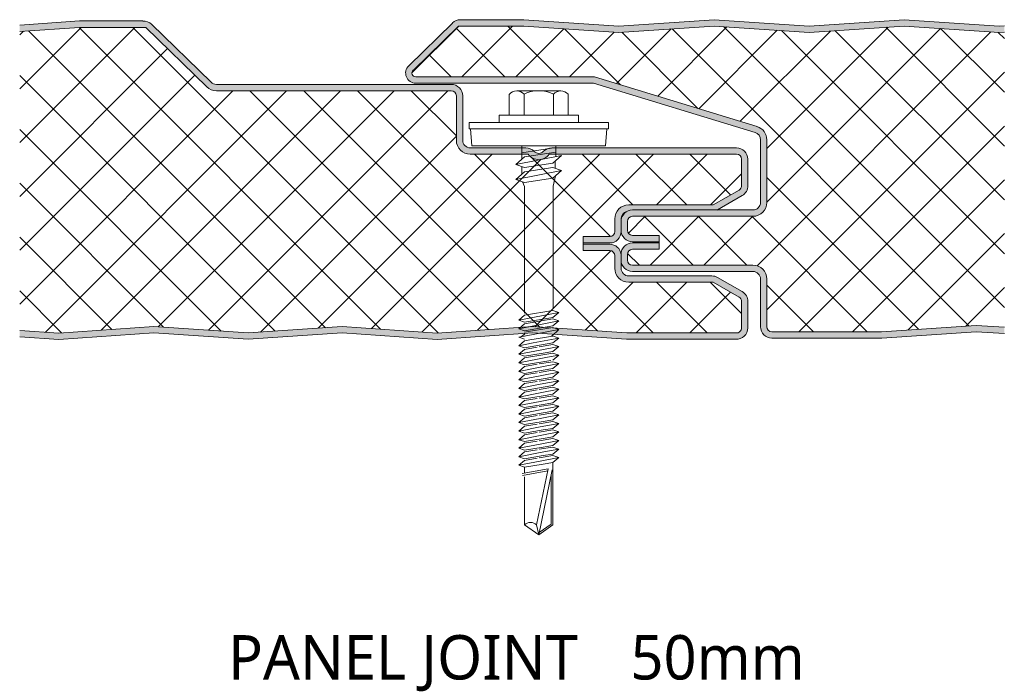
# Model space of a CAD drawing. Header units: millimetres. Extents: x 4011 to 12224, y -1824 to 4419.
# Tile 2 of 12: x 8027 to 8183, y -1604 to -1499. Entities that reach past the tile are written whole.
import ezdxf

# ---------------------------------------------------------------- set-up
doc = ezdxf.new("R2010")
doc.units = ezdxf.units.MM
doc.layers.add('A-DETL-GENF', color=92, linetype='Continuous', lineweight=13)
doc.layers.add('G-ANNO-TEXT', color=231, linetype='Continuous', lineweight=9)
doc.styles.add('Yu Gothic_2', font='Yu Gothic.ttf', dxfattribs={"height": 7})
doc.styles.add('Yu Gothic_B', font='Yu Gothic.ttf', dxfattribs={"height": 7})
pattern_1 = [(45, (-3448.142, 1549.736), (-4.242641, 4.242641), []), (135, (-3448.142, 1549.736), (-4.242641, -4.242641), [])]

# ---------------------------------------------------------------- blocks, each defined once
blk = doc.blocks.new('HFX 1000 - SATINLINE - SATINLINE - HFX 1000 50mm - JOINT - SATINLINE - SATINLINE-4530871-ALL PANELS 15')
at = {"layer": 'A-DETL-GENF'}
h = blk.add_hatch(color=256, dxfattribs=at)
h.paths.add_polyline_path([(6.17, -0.01), (21.26, 0.99), (36.03, 0), (50.97, 0.99), (65.89, -0.01), (80.97, 0.99), (96.09, 0), (113.38, 0.02), (113.78, 0.14), (114.15, 0.34), (114.46, 0.63), (114.72, 1.05), (114.84, 1.38), (114.89, 1.8), (114.88, 6.01), (114.83, 6.42), (114.65, 6.86), (114.36, 7.23), (113.89, 7.57), (110.11, 9.75), (109.67, 9.93), (109.21, 9.99), (96.09, 9.99), (95.78, 10.04), (95.48, 10.16), (95.24, 10.35), (95.04, 10.62), (94.93, 10.88), (94.89, 11.19), (94.88, 13.22), (94.83, 13.66), (94.65, 14.09), (94.36, 14.47), (93.99, 14.75), (93.55, 14.93), (93.09, 14.99), (88.89, 14.99), (88.89, 13.99), (93.09, 13.99), (93.35, 13.94), (93.49, 13.89), (93.65, 13.76), (93.78, 13.59), (93.86, 13.4), (93.89, 13.19), (93.89, 11.19), (93.96, 10.63), (94.18, 10.09), (94.53, 9.64), (94.99, 9.29), (95.52, 9.07), (96.09, 8.99), (109.42, 8.99), (113.49, 6.65), (113.65, 6.52), (113.78, 6.36), (113.86, 6.16), (113.89, 5.96), (113.86, 1.61), (113.8, 1.43), (113.69, 1.27), (113.49, 1.11), (113.38, 1.05), (113.19, 1), (113, 1), (95.52, 1.02), (80.89, 2), (65.75, 1), (50.89, 2), (36.03, 1), (21.17, 2), (6.17, 0.99), (0, 1.41), (0, 0.41), (6.1, 0)])
h.paths.add_polyline_path([(88.89, 15.19), (93.09, 15.19), (93.55, 15.25), (93.99, 15.43), (94.36, 15.72), (94.65, 16.09), (94.83, 16.52), (94.89, 17.16), (94.88, 17.19), (94.9, 19.06), (94.95, 19.34), (95.05, 19.59), (95.26, 19.86), (95.52, 20.04), (96.22, 20.32), (96.68, 20.39), (110, 20.39), (110.11, 20.43), (113.99, 22.67), (114.36, 22.96), (114.65, 23.33), (114.83, 23.76), (114.89, 24.23), (114.89, 28.39), (114.83, 28.86), (114.65, 29.29), (114.36, 29.66), (113.99, 29.95), (113.55, 30.13), (112.93, 30.19), (83.94, 30.19), (83.54, 30.14), (83.22, 30.04), (82.93, 29.88), (82.26, 29.4), (82.04, 29.33), (81.8, 29.33), (81.57, 29.37), (81.36, 29.47), (81.16, 29.61), (80.88, 29.85), (80.56, 30.04), (80.21, 30.15), (79.84, 30.19), (71.09, 30.19), (70.78, 30.23), (70.49, 30.35), (70.24, 30.54), (70.05, 30.79), (69.93, 31.08), (69.89, 31.39), (69.89, 38.39), (69.83, 38.86), (69.65, 39.29), (69.36, 39.66), (68.99, 39.95), (68.55, 40.13), (68.09, 40.19), (31.04, 40.19), (30.73, 40.23), (30.44, 40.35), (30.2, 40.53), (20.8, 49.68), (20.5, 49.91), (20.16, 50.08), (19.8, 50.17), (18.85, 50.19), (9.41, 50.19), (0, 49.55), (0, 48.55), (9.44, 49.19), (19.88, 49.19), (29.5, 39.81), (29.95, 39.47), (30.49, 39.26), (31.04, 39.19), (68.09, 39.19), (68.29, 39.16), (68.49, 39.08), (68.65, 38.96), (68.78, 38.79), (68.86, 38.6), (68.89, 38.39), (68.89, 31.39), (68.96, 30.82), (69.18, 30.29), (69.53, 29.83), (69.99, 29.48), (70.52, 29.26), (71.09, 29.19), (80.24, 29.19), (80.56, 28.83), (80.96, 28.55), (81.41, 28.38), (81.89, 28.32), (82.37, 28.38), (82.82, 28.55), (83.22, 28.83), (83.54, 29.19), (113.09, 29.19), (113.29, 29.16), (113.49, 29.08), (113.65, 28.96), (113.78, 28.79), (113.86, 28.6), (113.89, 28.39), (113.89, 24.23), (113.86, 24.02), (113.78, 23.83), (113.65, 23.66), (113.49, 23.54), (109.42, 21.19), (96.09, 21.19), (95.52, 21.11), (94.99, 20.9), (94.53, 20.55), (94.18, 20.09), (93.96, 19.56), (93.89, 18.99), (93.89, 16.99), (93.86, 16.78), (93.78, 16.59), (93.65, 16.42), (93.49, 16.3), (93.29, 16.22), (93.09, 16.19), (88.89, 16.19)])
h = blk.add_hatch(color=256, dxfattribs=at)
h.paths.add_polyline_path([(135.99, 0.19), (136.03, 0.19), (150.94, 1.19), (155.35, 0.89), (155.35, 1.9), (150.89, 2.2), (135.99, 1.19), (118.68, 1.19), (118.48, 1.22), (118.28, 1.3), (118.12, 1.42), (117.99, 1.59), (117.91, 1.78), (117.88, 1.99), (117.88, 9.49), (117.81, 10.06), (117.59, 10.59), (117.24, 11.05), (116.78, 11.4), (116.25, 11.62), (115.68, 11.69), (96.68, 11.69), (96.48, 11.72), (96.28, 11.8), (96.12, 11.92), (95.99, 12.09), (95.91, 12.28), (95.88, 12.66), (95.88, 13.39), (95.91, 13.6), (95.99, 13.79), (96.12, 13.96), (96.28, 14.08), (96.48, 14.16), (96.83, 14.19), (100.88, 14.19), (100.88, 15.19), (96.68, 15.19), (96.22, 15.13), (95.78, 14.95), (95.41, 14.66), (95.13, 14.29), (94.94, 13.79), (94.88, 13.39), (94.9, 12.4), (94.95, 12.02), (95.13, 11.59), (95.41, 11.22), (95.78, 10.93), (96.22, 10.75), (96.68, 10.69), (115.68, 10.69), (116, 10.65), (116.28, 10.53), (116.53, 10.34), (116.74, 10.06), (116.84, 9.8), (116.88, 9.49), (116.88, 1.99), (116.95, 1.52), (117.13, 1.09), (117.41, 0.72), (117.78, 0.43), (118.28, 0.24), (118.68, 0.19), (128.16, 0.19)])
h.paths.add_polyline_path([(97.68, 15.39), (100.88, 15.39), (100.88, 16.39), (96.68, 16.39), (96.48, 16.41), (96.28, 16.49), (96.12, 16.62), (95.99, 16.79), (95.91, 16.98), (95.88, 17.19), (95.88, 18.59), (95.91, 18.79), (95.99, 18.99), (96.12, 19.15), (96.36, 19.31), (96.48, 19.36), (96.68, 19.39), (115.68, 19.39), (116.25, 19.46), (116.78, 19.68), (117.24, 20.03), (117.59, 20.49), (117.81, 21.02), (117.88, 21.59), (117.88, 31.45), (117.81, 32.01), (117.6, 32.53), (117.27, 32.98), (116.84, 33.33), (116.33, 33.56), (90.68, 41.39), (62.35, 41.4), (62.21, 41.45), (62.07, 41.56), (62, 41.64), (61.93, 41.76), (61.89, 41.9), (61.89, 42.06), (61.93, 42.2), (62, 42.33), (62.1, 42.44), (69.23, 49.39), (79.52, 49.39), (94.55, 48.38), (109.55, 49.39), (124.55, 48.38), (139.55, 49.39), (154.55, 48.38), (155.35, 48.43), (155.35, 49.44), (154.46, 49.39), (139.55, 50.39), (124.46, 49.39), (109.55, 50.39), (94.46, 49.39), (79.52, 50.39), (69.55, 50.39), (69.09, 50.33), (68.66, 50.15), (68.3, 49.87), (61.37, 43.13), (61.13, 42.84), (60.95, 42.41), (60.9, 42.04), (60.91, 41.75), (61.01, 41.38), (61.19, 41.05), (61.44, 40.77), (61.76, 40.56), (62.11, 40.43), (62.49, 40.39), (90.54, 40.39), (116.03, 32.6), (116.33, 32.46), (116.55, 32.28), (116.73, 32.04), (116.85, 31.76), (116.88, 31.45), (116.88, 21.59), (116.84, 21.27), (116.72, 20.99), (116.53, 20.74), (116.25, 20.53), (116, 20.43), (115.68, 20.39), (96.68, 20.39), (96.22, 20.32), (95.78, 20.14), (95.41, 19.86), (95.13, 19.49), (94.94, 18.99), (94.88, 18.49), (94.88, 17.19), (94.95, 16.72), (95.13, 16.29), (95.41, 15.91), (95.78, 15.63), (96.22, 15.45), (96.68, 15.39), (97.27, 15.39)])
h = blk.add_hatch(dxfattribs=at)
h.set_pattern_fill('FP_5', color=256, style=0, pattern_type=2)
h.set_pattern_definition(pattern_1)
h.paths.add_polyline_path([(6.17, 0.99), (21.17, 2), (36.03, 1), (50.89, 2), (65.89, 0.99), (80.89, 2), (95.78, 1), (113.19, 1), (113.38, 1.05), (113.55, 1.14), (113.69, 1.27), (113.8, 1.43), (113.86, 1.61), (113.89, 1.8), (113.88, 6.01), (113.86, 6.16), (113.78, 6.36), (113.65, 6.52), (113.49, 6.65), (109.42, 8.99), (96.09, 8.99), (95.52, 9.07), (94.99, 9.29), (94.53, 9.64), (94.18, 10.09), (93.96, 10.63), (93.89, 11.19), (93.89, 13.19), (93.86, 13.4), (93.78, 13.59), (93.65, 13.76), (93.49, 13.89), (93.29, 13.97), (93.09, 13.99), (88.89, 13.99), (88.89, 16.19), (93.09, 16.19), (93.35, 16.24), (93.49, 16.3), (93.65, 16.42), (93.78, 16.59), (93.86, 16.78), (93.89, 16.99), (93.89, 18.99), (93.96, 19.56), (94.18, 20.09), (94.53, 20.55), (94.99, 20.9), (95.52, 21.11), (96.09, 21.19), (109.42, 21.19), (113.49, 23.54), (113.65, 23.66), (113.78, 23.83), (113.86, 24.02), (113.89, 24.23), (113.89, 28.39), (113.86, 28.6), (113.78, 28.79), (113.65, 28.96), (113.49, 29.08), (113.29, 29.16), (113.09, 29.19), (83.54, 29.19), (83.22, 28.83), (82.82, 28.55), (82.37, 28.38), (81.89, 28.32), (81.41, 28.38), (80.96, 28.55), (80.56, 28.83), (80.24, 29.19), (71.09, 29.19), (70.52, 29.26), (69.99, 29.48), (69.53, 29.83), (69.18, 30.29), (68.96, 30.82), (68.89, 31.39), (68.89, 38.39), (68.86, 38.6), (68.78, 38.79), (68.65, 38.96), (68.49, 39.08), (68.29, 39.16), (68.09, 39.19), (31.04, 39.19), (30.48, 39.26), (29.95, 39.47), (29.5, 39.81), (19.88, 49.19), (9.44, 49.19), (0, 48.55), (0, 1.41)])
h = blk.add_hatch(dxfattribs=at)
h.set_pattern_fill('FP_5', color=256, style=0, pattern_type=2)
h.set_pattern_definition(pattern_1)
h.paths.add_polyline_path([(119.45, 1.19), (135.99, 1.19), (150.89, 2.2), (155.35, 1.9), (155.35, 48.43), (154.55, 48.38), (139.55, 49.39), (124.55, 48.38), (109.55, 49.39), (94.55, 48.38), (79.52, 49.39), (69.23, 49.39), (61.98, 42.3), (61.92, 42.18), (61.89, 42.04), (61.89, 41.9), (61.93, 41.76), (62, 41.64), (62.1, 41.53), (62.21, 41.45), (62.35, 41.4), (62.49, 41.39), (90.68, 41.39), (116.33, 33.56), (116.84, 33.33), (117.27, 32.98), (117.6, 32.53), (117.81, 32.01), (117.88, 31.45), (117.88, 21.59), (117.81, 21.02), (117.59, 20.49), (117.24, 20.03), (116.78, 19.68), (116.25, 19.46), (115.68, 19.39), (96.68, 19.39), (96.48, 19.36), (96.28, 19.28), (96.12, 19.15), (95.99, 18.99), (95.91, 18.79), (95.88, 18.59), (95.88, 17.19), (95.91, 16.98), (95.99, 16.79), (96.12, 16.62), (96.28, 16.49), (96.48, 16.41), (96.68, 16.39), (100.88, 16.39), (100.88, 14.19), (96.68, 14.19), (96.48, 14.16), (96.28, 14.08), (96.12, 13.96), (95.99, 13.79), (95.91, 13.6), (95.88, 13.39), (95.88, 12.49), (95.91, 12.28), (95.99, 12.09), (96.12, 11.92), (96.28, 11.8), (96.48, 11.72), (96.68, 11.69), (115.68, 11.69), (116.25, 11.62), (116.78, 11.4), (117.24, 11.05), (117.59, 10.59), (117.81, 10.06), (117.88, 9.49), (117.88, 1.99), (117.91, 1.78), (117.99, 1.59), (118.12, 1.42), (118.28, 1.3), (118.48, 1.22), (118.68, 1.19)])
for p, q in [((9.41, 50.19), (0, 49.55)), ((19.42, 50.19), (9.41, 50.19)), ((68.3, 49.87), (61.37, 43.13)), ((79.55, 50.39), (69.55, 50.39)), ((94.55, 49.38), (79.55, 50.39)), ((109.55, 50.39), (94.55, 49.38)), ((124.55, 49.38), (109.55, 50.39)), ((139.55, 50.39), (124.55, 49.38)), ((154.55, 49.38), (139.55, 50.39)), ((9.44, 49.19), (0, 48.55)), ((19.88, 49.19), (9.44, 49.19)), ((29.5, 39.81), (19.88, 49.19)), ((30.2, 40.53), (20.8, 49.68)), ((69.23, 49.39), (62.07, 42.41)), ((79.52, 49.39), (69.23, 49.39)), ((94.55, 48.38), (79.52, 49.39)), ((109.55, 49.39), (94.55, 48.38)), ((124.55, 48.38), (109.55, 49.39)), ((139.55, 49.39), (124.55, 48.38)), ((154.55, 48.38), (139.55, 49.39)), ((155.35, 49.44), (154.55, 49.38)), ((155.35, 48.43), (154.55, 48.38)), ((62.49, 41.39), (90.68, 41.39)), ((90.68, 41.39), (116.33, 33.56)), ((68.09, 40.19), (31.04, 40.19)), ((68.09, 39.19), (31.04, 39.19)), ((62.49, 40.39), (90.54, 40.39)), ((78.41, 39.19), (85.37, 39.19)), ((90.54, 40.39), (116.03, 32.6)), ((68.89, 31.39), (68.89, 38.39)), ((69.89, 31.39), (69.89, 38.39)), ((77.25, 38.67), (77.25, 35.34)), ((79.57, 38.67), (79.57, 35.34)), ((84.21, 38.67), (84.21, 35.34)), ((86.53, 38.67), (86.53, 35.34)), ((92.89, 34.19), (70.89, 34.19)), ((70.89, 34.19), (70.89, 33.19)), ((88.14, 35.34), (75.64, 35.34)), ((75.64, 35.34), (75.64, 34.19)), ((88.14, 34.19), (88.14, 35.34)), ((92.89, 33.19), (92.89, 34.19)), ((70.89, 33.19), (92.89, 33.19)), ((71.14, 33.19), (71.36, 30.5)), ((92.41, 30.5), (92.64, 33.19)), ((116.88, 31.45), (116.88, 21.59)), ((117.88, 31.45), (117.88, 21.59)), ((79.84, 30.19), (71.09, 30.19)), ((92.41, 30.5), (71.36, 30.5)), ((79.2, 30.5), (79.2, 28.37)), ((84.59, 30.24), (79.2, 29.41)), ((113.09, 30.19), (83.94, 30.19)), ((84.59, 30.5), (84.59, 28.8)), ((80.24, 29.19), (71.09, 29.19)), ((78.28, 27.57), (85.49, 28.97)), ((79.64, 28.75), (78.28, 27.57)), ((84.59, 29.51), (79.64, 28.75)), ((113.09, 29.19), (83.54, 29.19)), ((85.49, 28.97), (84.14, 27.79)), ((84.5, 28.11), (84.5, 26.94)), ((113.89, 24.23), (113.89, 28.39)), ((114.89, 24.23), (114.89, 28.39)), ((79.64, 27.11), (78.28, 27.57)), ((78.28, 25.2), (85.49, 26.6)), ((79.2, 27.26), (79.2, 26)), ((84.14, 27.79), (79.64, 27.11)), ((84.14, 27.07), (79.64, 26.38)), ((85.49, 26.6), (84.14, 27.07)), ((84.14, 25.42), (85.49, 26.6)), ((79.64, 26.38), (78.28, 25.2)), ((78.28, 25.2), (79.64, 24.73)), ((79.64, 24.73), (84.14, 25.42)), ((84.15, 24.15), (84.52, 25.76)), ((79.32, 24.84), (79.65, 24.11)), ((79.65, 24.11), (79.65, 4.11)), ((84.15, 4.93), (84.15, 24.15)), ((109.42, 21.19), (113.49, 23.54)), ((110.11, 20.43), (113.99, 22.67)), ((96.09, 21.19), (109.42, 21.19)), ((115.68, 20.39), (96.68, 20.39)), ((93.89, 16.99), (93.89, 18.99)), ((94.89, 18.59), (94.89, 18.99)), ((115.68, 19.39), (96.68, 19.39)), ((94.88, 18.59), (94.88, 17.19)), ((94.89, 16.99), (94.89, 17.19)), ((95.88, 18.59), (95.88, 17.19)), ((88.89, 14.84), (88.89, 16.19)), ((88.89, 16.19), (93.09, 16.19)), ((96.68, 16.39), (100.88, 16.39)), ((100.88, 16.39), (100.88, 15.31)), ((88.89, 15.19), (93.09, 15.19)), ((93.09, 14.99), (88.89, 14.99)), ((88.89, 13.99), (88.89, 14.84)), ((93.09, 13.99), (88.89, 13.99)), ((96.68, 15.39), (100.88, 15.39)), ((100.88, 15.19), (96.68, 15.19)), ((100.88, 14.19), (96.68, 14.19)), ((100.88, 15.31), (100.88, 14.19)), ((93.89, 11.19), (93.89, 13.19)), ((94.88, 13.39), (94.88, 12.49)), ((94.89, 11.19), (94.89, 12.49)), ((95.88, 13.39), (95.88, 12.49)), ((96.68, 11.69), (115.68, 11.69)), ((109.21, 9.99), (96.09, 9.99)), ((96.68, 10.69), (115.68, 10.69)), ((113.99, 7.51), (110.11, 9.75)), ((116.88, 9.49), (116.88, 1.99)), ((117.88, 9.49), (117.88, 1.99)), ((109.42, 8.99), (96.09, 8.99)), ((113.49, 6.65), (109.42, 8.99)), ((113.89, 1.8), (113.89, 5.96)), ((114.89, 1.8), (114.89, 5.96)), ((78.74, 3.02), (85.04, 4.24)), ((79.64, 3.8), (78.74, 3.02)), ((79.64, 3.8), (84.14, 4.55)), ((79.64, 2.71), (84.14, 3.46)), ((84.14, 3.21), (79.64, 2.45)), ((85.04, 4.24), (84.14, 4.55)), ((85.04, 4.24), (84.14, 3.46)), ((85.04, 2.9), (84.14, 3.21)), ((6.17, 0.99), (21.17, 2)), ((21.17, 2), (36.03, 1)), ((36.03, 1), (50.89, 2)), ((50.89, 2), (65.89, 0.99)), ((65.89, 0.99), (80.89, 2)), ((78.74, 3.02), (79.64, 2.71)), ((78.74, 1.67), (85.04, 2.9)), ((79.64, 2.45), (78.74, 1.67)), ((78.74, 1.67), (79.64, 1.36)), ((84.14, 2.12), (79.64, 1.36)), ((84.14, 1.86), (79.64, 1.11)), ((80.89, 2), (95.78, 1)), ((85.04, 2.9), (84.14, 2.12)), ((85.04, 1.55), (84.14, 1.86)), ((135.99, 1.19), (150.89, 2.2)), ((150.89, 2.2), (155.35, 1.9)), ((0, 1.41), (6.17, 0.99)), ((0, 0.41), (6.17, -0.01)), ((6.17, -0.01), (21.17, 1)), ((21.17, 1), (36.03, 0)), ((36.03, 0), (50.89, 1)), ((50.89, 1), (65.89, -0.01)), ((65.89, -0.01), (80.89, 1)), ((78.74, 0.33), (79.84, 0.54)), ((78.74, 0.33), (79.64, 0.02)), ((79.13, 0.4), (79.72, 0.86)), ((79.65, 0.5), (85.04, 1.55)), ((80.49, -0.1), (84.14, 0.51)), ((80.89, 1), (95.75, 0)), ((85.04, 0.2), (80.99, -0.58)), ((85.04, 0.2), (83.91, 0.59)), ((85.04, 1.55), (83.97, 0.48)), ((85.04, 0.2), (84.14, -0.58)), ((95.75, 0), (112.96, 0)), ((95.78, 1), (113, 1)), ((118.68, 1.19), (135.99, 1.19)), ((118.68, 0.19), (136.03, 0.19)), ((136.03, 0.19), (150.89, 1.19)), ((150.89, 1.19), (155.35, 0.89)), ((79.64, -0.24), (78.74, -1.02)), ((80.99, -0.58), (78.74, -1.02)), ((78.74, -1.02), (79.64, -1.33)), ((79.64, -0.24), (80.49, -0.1)), ((79.64, -1.33), (81.44, -1.03)), ((81.66, -1.25), (79.64, -1.59)), ((81.44, -1.03), (84.14, -0.58)), ((84.14, -0.83), (81.98, -1.19)), ((82.13, -1.71), (85.04, -1.14)), ((85.04, -1.14), (84.14, -0.83)), ((85.04, -1.14), (84.14, -1.92)), ((79.64, -1.59), (78.74, -2.37)), ((78.74, -2.37), (82.13, -1.71)), ((78.74, -2.37), (79.64, -2.68)), ((78.74, -3.71), (83.28, -2.83)), ((79.64, -2.93), (78.74, -3.71)), ((82.61, -2.18), (79.64, -2.68)), ((82.84, -2.4), (79.64, -2.93)), ((84.14, -1.92), (82.61, -2.18)), ((84.14, -2.18), (82.84, -2.4)), ((83.28, -2.83), (85.04, -2.49)), ((85.04, -2.49), (84.1, -3.28)), ((85.04, -2.49), (84.14, -2.18)), ((78.74, -3.71), (79.64, -4.02)), ((79.64, -4.28), (78.74, -5.06)), ((78.74, -5.06), (82.13, -4.4)), ((79.64, -4.02), (83.78, -3.33)), ((81.66, -3.94), (79.64, -4.28)), ((84.14, -3.53), (81.98, -3.89)), ((82.13, -4.4), (85.04, -3.84)), ((84.14, -4.62), (82.61, -4.87)), ((85.04, -3.84), (84.14, -3.53)), ((85.04, -3.84), (84.14, -4.62)), ((78.74, -5.06), (79.64, -5.37)), ((79.64, -5.63), (78.74, -6.41)), ((78.74, -6.41), (82.13, -5.75)), ((82.61, -4.87), (79.64, -5.37)), ((81.66, -5.29), (79.64, -5.63)), ((84.14, -4.88), (81.98, -5.24)), ((82.13, -5.75), (85.04, -5.19)), ((84.14, -5.97), (82.61, -6.23)), ((85.04, -5.19), (84.14, -4.88)), ((85.04, -5.19), (84.14, -5.97)), ((78.74, -6.41), (79.64, -6.72)), ((79.64, -6.97), (78.74, -7.75)), ((78.74, -7.75), (82.13, -7.09)), ((78.74, -7.75), (79.64, -8.06)), ((82.61, -6.23), (79.64, -6.72)), ((81.66, -6.63), (79.64, -6.97)), ((82.61, -7.57), (79.64, -8.06)), ((84.14, -6.22), (81.98, -6.58)), ((84.14, -7.57), (81.98, -7.93)), ((82.13, -7.09), (85.04, -6.53)), ((84.14, -7.31), (82.61, -7.57)), ((85.04, -6.53), (84.14, -6.22)), ((85.04, -6.53), (84.14, -7.31)), ((85.04, -7.88), (84.14, -7.57)), ((79.64, -8.32), (78.74, -9.1)), ((78.74, -9.1), (82.13, -8.44)), ((78.74, -9.1), (79.64, -9.41)), ((81.66, -7.98), (79.64, -8.32)), ((82.61, -8.91), (79.64, -9.41)), ((84.14, -8.91), (81.98, -9.27)), ((82.13, -8.44), (85.04, -7.88)), ((82.13, -9.79), (85.04, -9.22)), ((84.14, -8.66), (82.61, -8.91)), ((85.04, -7.88), (84.14, -8.66)), ((85.04, -9.22), (84.14, -8.91)), ((85.04, -9.22), (84.14, -10)), ((79.64, -9.67), (78.74, -10.45)), ((78.74, -10.45), (82.13, -9.79)), ((78.74, -10.45), (79.64, -10.76)), ((81.66, -9.33), (79.64, -9.67)), ((82.61, -10.26), (79.64, -10.76)), ((81.66, -10.67), (79.64, -11.01)), ((84.14, -10.26), (81.98, -10.62)), ((82.13, -11.14), (85.04, -10.57)), ((84.14, -10), (82.61, -10.26)), ((85.04, -10.57), (84.14, -10.26)), ((85.04, -10.57), (84.14, -11.35)), ((79.64, -11.01), (78.74, -11.79)), ((78.74, -11.79), (82.13, -11.14)), ((78.74, -11.79), (79.64, -12.1)), ((79.64, -12.36), (78.74, -13.14)), ((82.61, -11.61), (79.64, -12.1)), ((81.66, -12.02), (79.64, -12.36)), ((84.14, -11.61), (81.98, -11.97)), ((82.13, -12.48), (85.04, -11.92)), ((84.14, -11.35), (82.61, -11.61)), ((85.04, -11.92), (84.14, -11.61)), ((85.04, -11.92), (84.14, -12.7)), ((78.74, -13.14), (82.13, -12.48)), ((78.74, -13.14), (79.64, -13.45)), ((79.64, -13.71), (78.74, -14.49)), ((78.74, -14.49), (82.13, -13.83)), ((82.61, -12.95), (79.64, -13.45)), ((81.66, -13.37), (79.64, -13.71)), ((84.14, -12.95), (81.98, -13.31)), ((82.13, -13.83), (85.04, -13.26)), ((84.14, -12.7), (82.61, -12.95)), ((85.04, -13.26), (84.14, -12.95)), ((85.04, -13.26), (84.14, -14.05)), ((78.74, -14.49), (79.64, -14.8)), ((79.64, -15.05), (78.74, -15.83)), ((78.74, -15.83), (82.13, -15.18)), ((82.61, -14.3), (79.64, -14.8)), ((81.66, -14.71), (79.64, -15.05)), ((84.14, -14.3), (81.98, -14.66)), ((82.13, -15.18), (85.04, -14.61)), ((84.14, -14.05), (82.61, -14.3)), ((84.14, -15.39), (82.61, -15.65)), ((85.04, -14.61), (84.14, -14.3)), ((85.04, -14.61), (84.14, -15.39)), ((78.74, -15.83), (79.64, -16.14)), ((79.64, -16.4), (78.74, -17.18)), ((78.74, -17.18), (82.13, -16.52)), ((82.61, -15.65), (79.64, -16.14)), ((81.66, -16.06), (79.64, -16.4)), ((82.61, -16.99), (79.64, -17.49)), ((84.14, -15.65), (81.98, -16.01)), ((84.14, -16.99), (81.98, -17.35)), ((82.13, -16.52), (85.04, -15.96)), ((84.14, -16.74), (82.61, -16.99)), ((85.04, -15.96), (84.14, -15.65)), ((85.04, -15.96), (84.14, -16.74)), ((85.04, -17.3), (84.14, -16.99)), ((78.74, -17.18), (79.64, -17.49)), ((79.64, -17.75), (78.74, -18.53)), ((78.74, -18.53), (82.13, -17.87)), ((78.74, -18.53), (79.64, -18.84)), ((81.66, -17.41), (79.64, -17.75)), ((82.61, -18.34), (79.64, -18.84)), ((84.14, -18.34), (81.98, -18.7)), ((82.13, -17.87), (85.04, -17.3)), ((84.14, -18.09), (82.61, -18.34)), ((85.04, -17.3), (84.14, -18.09)), ((85.04, -18.65), (84.14, -18.34)), ((79.64, -19.09), (78.74, -19.87)), ((78.74, -19.87), (82.13, -19.22)), ((78.74, -19.87), (79.64, -20.18)), ((81.66, -18.76), (79.64, -19.09)), ((82.61, -19.69), (79.64, -20.18)), ((79.64, -20.18), (79.64, -21.11)), ((82.13, -19.22), (85.04, -18.65)), ((84.14, -19.43), (82.61, -19.69)), ((85.04, -18.65), (84.14, -19.43)), ((84.14, -29.27), (84.14, -19.43)), ((83.37, -20.45), (79.25, -21.18)), ((79.31, -21.5), (83.32, -20.72)), ((79.64, -21.71), (79.64, -29.27)), ((81.54, -29.27), (83.37, -20.45)), ((84.02, -20.59), (81.89, -30.84)), ((83.87, -21.27), (83.87, -29.13)), ((79.64, -29.27), (81.89, -30.84)), ((81.89, -30.84), (81.54, -29.27)), ((81.89, -30.84), (84.14, -29.27)), ((83.87, -29.13), (81.97, -30.47))]:
    blk.add_line(p, q, dxfattribs=at)
for centre, radius, start, end in [((19.55, 48.39), 1.8, 45.7585, 94.1532), ((69.55, 48.59), 1.8, 90, 134.2415), ((62.49, 41.99), 1.6, 134.2415, 270), ((62.49, 41.99), 0.6, 134.2415, 270), ((31.04, 41.39), 1.2, 225.7585, 270), ((31.04, 41.39), 2.2, 225.7585, 270), ((68.09, 38.39), 1.8, 0, 90), ((68.09, 38.39), 0.8, 360, 90), ((78.41, 37.64), 1.54, 41.3319, 138.6681), ((81.89, 33.8), 5.39, 64.5175, 115.4825), ((85.37, 37.64), 1.54, 41.3319, 138.6681), ((115.68, 31.45), 2.2, 0, 73.0233), ((71.09, 31.39), 2.2, 180, 270), ((71.09, 31.39), 1.2, 180, 270), ((115.68, 31.45), 1.2, 360, 73.0233), ((79.84, 28.39), 1.8, 42.5976, 90), ((81.89, 30.32), 1, 224.6456, 318.9738), ((83.94, 28.39), 1.8, 90, 135.3756), ((113.09, 28.39), 1.8, 360, 90), ((81.89, 30.32), 2, 214.5, 325.5), ((113.09, 28.39), 0.8, 360, 90), ((113.09, 24.23), 0.8, 300, 360), ((113.09, 24.23), 1.8, 300, 360), ((96.09, 18.99), 2.2, 90, 180), ((96.68, 18.59), 1.8, 90, 180), ((109.21, 21.99), 1.8, 296.176, 300), ((115.68, 21.59), 1.2, 270, 0), ((115.68, 21.59), 2.2, 270, 0), ((96.09, 18.99), 1.2, 105, 180), ((96.68, 18.59), 0.8, 90, 180), ((96.68, 17.19), 1.8, 180, 270), ((96.68, 17.19), 0.8, 180, 270), ((93.09, 16.99), 1.8, 270, 360), ((93.09, 16.99), 0.8, 270, 360), ((93.09, 13.19), 1.8, 6.3134, 90), ((93.09, 13.19), 0.8, 360, 90), ((96.68, 13.39), 1.8, 90, 180), ((96.68, 13.39), 0.8, 90, 180), ((96.68, 12.49), 1.8, 180, 270), ((96.68, 12.49), 0.8, 180, 270), ((96.09, 11.19), 2.2, 180, 270), ((96.09, 11.19), 1.2, 180, 270), ((115.68, 9.49), 2.2, 0, 90), ((109.21, 8.19), 1.8, 60, 90), ((115.68, 9.49), 1.2, 360, 90), ((113.09, 5.96), 0.8, 360, 60), ((113.09, 5.96), 1.8, 0, 60), ((113.09, 1.8), 1.8, 265.8468, 360), ((113.09, 1.8), 0.8, 263.7686, 360), ((118.68, 1.99), 1.8, 180, 270), ((118.68, 1.99), 0.8, 180, 270), ((80.59, -30.3), 1.41, 47.2756, 132.7244)]:
    blk.add_arc(centre, radius, start, end, dxfattribs=at)

msp = doc.modelspace()

# ---------------------------------------------------------------- block references
at = {"layer": 'A-DETL-GENF'}
msp.add_blockref('HFX 1000 - SATINLINE - SATINLINE - HFX 1000 50mm - JOINT - SATINLINE - SATINLINE-4530871-ALL PANELS 15', (8027.17, -1549.74), dxfattribs=at)

# ---------------------------------------------------------------- texts
at = {"layer": 'G-ANNO-TEXT', "color": 7, "char_height": 7, "attachment_point": 1, "bg_fill": 3, "box_fill_scale": 1.25, "bg_fill_color": 9, "bg_fill_true_color": 13158600, "bg_fill_transparency": 0}
for s, insert, width, style in [('PANEL JOINT ', (8060.04, -1596.39), 76.962, 'Yu Gothic_B'), ('50mm', (8123.54, -1596.39), 31.1055, 'Yu Gothic_2')]:
    msp.add_mtext(s, dxfattribs=dict(at, insert=insert, width=width, style=style))

doc.saveas('drawing.dxf')
